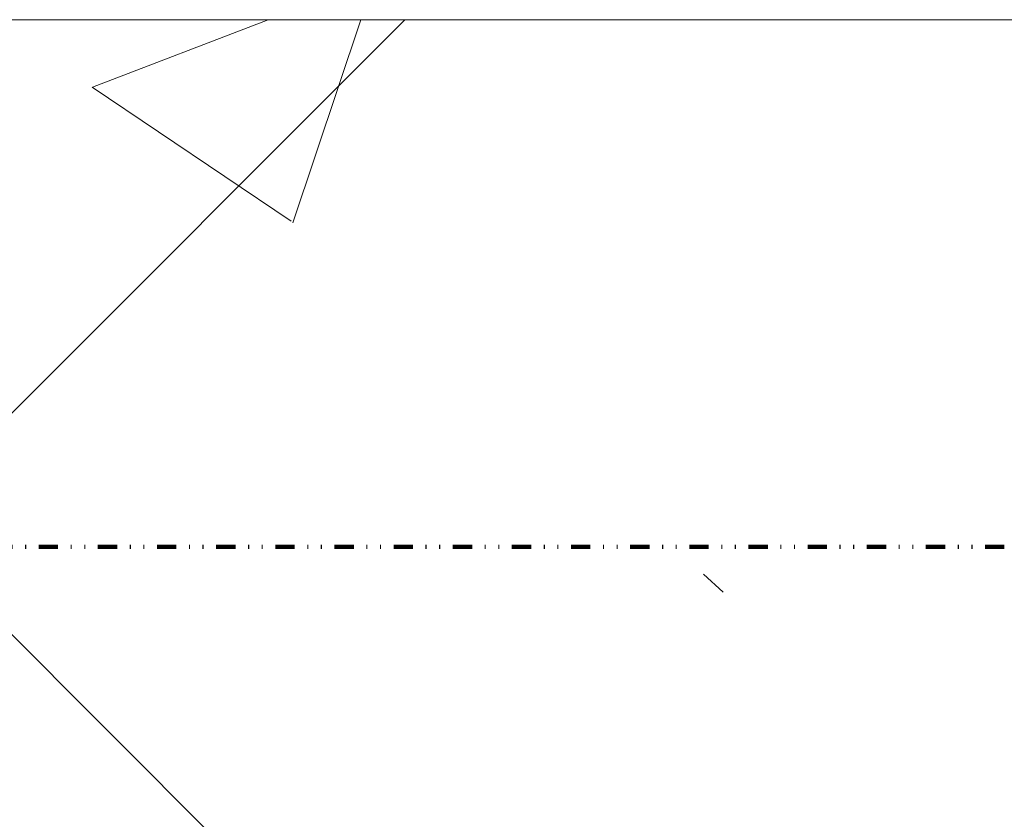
# Model space of a CAD drawing. Header units: millimetres. Extents: x -281 to 121694, y -16481 to 65128.
# Tile 77 of 256: x 22077 to 22200, y 22025 to 22125. Entities that reach past the tile are written whole.
import ezdxf

# ---------------------------------------------------------------- set-up
doc = ezdxf.new("R2010")
doc.units = ezdxf.units.MM
doc.linetypes.add('ARC FS 060 minutes', pattern=[7.2, 2.4, -1.6, 0, -1.6, 0, -1.6])
for name, color, linetype, lineweight in [('A--A2__Ruwbouw', 8, 'Continuous', 5), ('A--L$01A__Algemeen', 7, 'Continuous', 5), ('A--L22__Binnenwanden', 2, 'Continuous', 5)]:
    doc.layers.add(name, color=color, linetype=linetype, lineweight=lineweight)

# ---------------------------------------------------------------- blocks, each defined once
blk = doc.blocks.new('TBR-B-BWK-C-NIE-ARC-R25_rvt-1-L_80_ 15')
at = {"layer": 'A--A2__Ruwbouw', "lineweight": 13}
h = blk.add_hatch(dxfattribs=at)
h.set_pattern_fill('FP_111', color=254, style=0, pattern_type=2)
h.set_pattern_definition([(45, (0, 0), (-106.066, 106.066), []), (135, (0, 0), (-106.066, -106.066), []), (50, (0, 0), (358.6306, -31.376), [37.5, -412.5]), (355, (0, 0), (-69.376, 376.0957), [30, -330]), (100.451, (29.9, -2.6), (289.2568, 344.7173), [31.87, -350.571]), (46.184, (0, 100), (533.62, -82.7615), [56.25, -618.75]), (96.636, (44.47, 93.1), (467.328, 487.062), [47.805, -525.856]), (351.184, (0, 100), (467.333, 487.058), [45, -495]), (21, (50, 75), (298.454, -201.3095), [37.5, -412.5]), (326, (50, 75), (121.657, 362.575), [30, -330]), (71.451, (74.87, 58.22), (420.112, 161.262), [31.87, -350.571]), (37.5, (0, 0), (6.07993, 166.44693), [3.353, -322.647, 3.353, -331.647, -331.25]), (37.5, (0, 0), (6.07993, 166.44693), [-661, 3.353, -327.897]), (7.5, (0, 0), (131.5348, 197.2059), [3.353, -187.647, 3.353, -315.147, -126.25]), (7.5, (0, 0), (131.5348, 197.2059), [-509.5, 3.353, -122.897]), (327.5, (-111.5, 0), (266.9112, -11.27744), [3.353, -121.647, 3.353, -386.647, -517.5]), (327.5, (-111.5, 0), (266.9112, -11.27744), [-515, 3.353, -514.147]), (317.5, (-161.5, 0), (291.593, 50.0525), [3.353, -159.147, 3.353, -255.647, -367.5]), (317.5, (-161.5, 0), (291.593, 50.0525), [-421.5, 3.353, -364.147]), (317.5, (-161.5, 0), (291.593, 50.0525), [3.353, -159.147, 3.353, -255.647, -367.5]), (317.5, (-161.5, 0), (291.593, 50.0525), [-421.5, 3.353, -364.147])])
h.paths.add_polyline_path([(22045.59, 15810), (22240, 15810), (22240, 19940), (22040, 19940), (22040, 15810)])
h.paths.add_polyline_path([(22240, 20935), (22240, 22125), (22040, 22125), (22040, 20935), (22045.59, 20935)])
at = {"layer": 'A--L22__Binnenwanden', "color": 90, "lineweight": 13}
blk.add_line((22240, 22125), (22040, 22125), dxfattribs=at)
blk = doc.blocks.new('65_GM_LIB_fire separation vertical_gen_arc - 060 minutes-2362789-L_80_ 15')
at = {"layer": 'A--L$01A__Algemeen', "linetype": 'ARC FS 060 minutes', "lineweight": 100}
blk.add_line((0, 0), (4300, 0), dxfattribs=at)
blk = doc.blocks.new('TBR-B-INS-BR-ARC-R25_rvt-1-L_80_ 15')
at = {"layer": 'A--L$01A__Algemeen', "color": 124, "linetype": 'ARC FS 060 minutes', "lineweight": 100, "rotation": 180}
blk.add_blockref('65_GM_LIB_fire separation vertical_gen_arc - 060 minutes-2362789-L_80_ 15', (22200, 22059.07), dxfattribs=at)

msp = doc.modelspace()

# ---------------------------------------------------------------- block references
at = {"lineweight": 5}
for name in ['TBR-B-INS-BR-ARC-R25_rvt-1-L_80_ 15', 'TBR-B-BWK-C-NIE-ARC-R25_rvt-1-L_80_ 15']:
    msp.add_blockref(name, (0, 0), dxfattribs=at)

doc.saveas('drawing.dxf')
